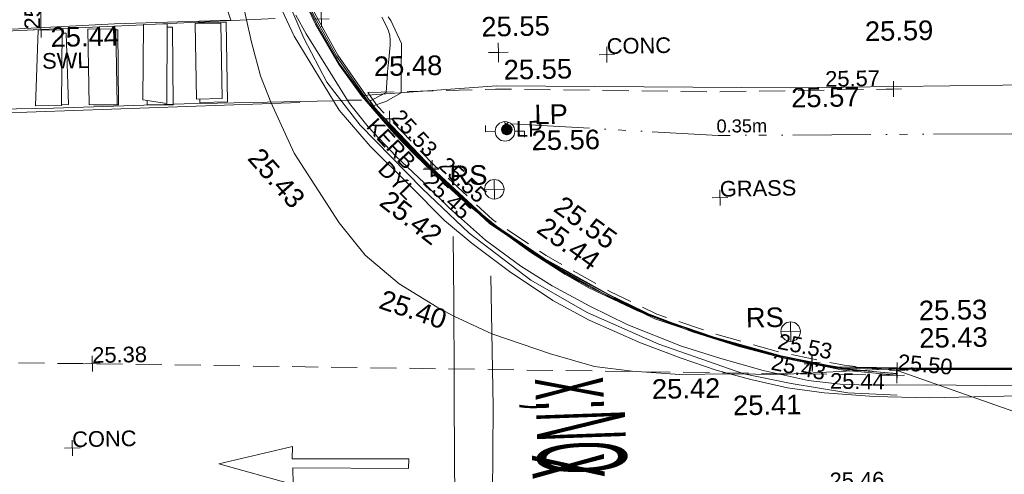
# Model space of a CAD drawing. Header units: millimetres. Extents: x -290717 to 520720, y -88450 to 287762.
# Tile 134 of 256: x -212884 to -194006, y 82152 to 90864. Entities that reach past the tile are written whole.
import ezdxf

# ---------------------------------------------------------------- set-up
doc = ezdxf.new("R2010")
doc.units = ezdxf.units.MM
for name, pattern in [('IMPORT-CENTER _6_', [2000, 1250, -250, 250, -250]), ('IMPORT-DASHED _2_', [750, 500, -250]), ('IMPORT-UG_ELEC_STREET LIGHTING_QLB2 _2_', [2700, 1500, -300, 0, -250, 150, -300, 0, -200])]:
    doc.linetypes.add(name, pattern=pattern)
for name, color, linetype, lineweight, true_color in [('00_TOPO_FOOTPATH', 7, 'Continuous', 9, 0xa50000), ('00_TOPO_FURN_LAMP_POST', 7, 'Continuous', 9, 0x666666), ('00_TOPO_FURN_SIGN', 7, 'Continuous', 9, 0x666666), ('00_TOPO_KERB_BOTTOM', 1, 'Continuous', 9, 0xff0000), ('00_TOPO_KERB_TOP', 7, 'Continuous', 9, 0xa500a5), ('00_TOPO_LEVEL_SPOT', 7, 'Continuous', 9, 0x666666), ('00_TOPO_ROAD_MARKING_ARROWS', 7, 'Continuous', 9, 0x999999), ('00_TOPO_ROAD_MARKING_WHITE_CONTINUOUS', 7, 'Continuous', 9, 0x999999), ('00_TOPO_ROAD_MARKING_WHITE_DASH', 7, 'Continuous', 9, 0x999999), ('00_TOPO_ROAD_MARKING_YELLOW_CONTINUOUS', 40, 'Continuous', 9, 0xffbf00), ('01_DTM_CONTOUR_MNR', 7, 'Continuous', 9, 0xa5a552), ('12333-PUM-2D-U-0001-C01 - Rev2_REVIT IMPORT_dwg', 7, 'Continuous', 9, 0x767676), ('CONTOURS_MINOR', 7, 'Continuous', 9, 0x00a5a5), ('FORM_LINE', 7, 'IMPORT-DASHED _2_', 9, 0x00a500), ('FORM_LINE_LVL', 7, 'Continuous', 9, 0x00a500), ('KERB_BOTTOM', 7, 'Continuous', 9, 0x0000a5), ('KERB_BOTTOM_LVL', 7, 'Continuous', 9, 0x0000a5), ('KERB_BOTTOM_TXT', 7, 'Continuous', 9, 0x0000a5), ('KERB_TOP', 2, 'Continuous', 9, 0xffff00), ('KERB_TOP_LVL', 2, 'Continuous', 9, 0xffff00), ('LAMPPOST', 6, 'Continuous', 9, 0xff00ff), ('LAMPPOST_TXT', 6, 'Continuous', 9, 0xff00ff), ('MARKINGS_DOUBLE_YELLOW', 7, 'Continuous', 9, 0xc0c0c0), ('MARKINGS_DOUBLE_YELLOW_TXT', 7, 'Continuous', 9, 0xc0c0c0), ('MARKINGS_WHITE_LINE', 7, 'Continuous', 9, 0xc0c0c0), ('MARKINGS_WHITE_LINE_TXT', 7, 'Continuous', 9, 0xc0c0c0), ('PUM-ELECTRIC-SL-QLB2', 7, 'IMPORT-UG_ELEC_STREET LIGHTING_QLB2 _2_', 9, 0xff7f7f), ('ROAD_CROWNLINE', 7, 'IMPORT-CENTER _6_', 9, 0xa500a5), ('ROAD_CROWNLINE_LVL', 7, 'Continuous', 9, 0xa500a5)]:
    doc.layers.add(name, color=color, linetype=linetype, lineweight=lineweight, true_color=true_color)
for name, color, linetype, lineweight in [('00_TOPO_PEDASTRIAN', 7, 'Continuous', 9), ('00_TOPO_ROAD_TEXT', 7, 'Continuous', 9), ('00_TOPO_SURFACE', 7, 'Continuous', 9), ('CHANGE_OF_SURFACE', 7, 'IMPORT-DASHED _2_', 9), ('CHANGE_OF_SURFACE_LVL', 7, 'Continuous', 9), ('GEN-TEXT', 7, 'Continuous', 9), ('Text', 7, 'Continuous', 9), ('TEXT_TXT', 7, 'Continuous', 9)]:
    doc.layers.add(name, color=color, linetype=linetype, lineweight=lineweight)
doc.styles.add('Arial_1', font='arial.ttf', dxfattribs={"height": 250})
doc.styles.add('Arial_3', font='arial.ttf', dxfattribs={"height": 300})
doc.styles.add('Swis721 Lt BT_13', font='swissl.ttf', dxfattribs={"width": 0.341864, "height": 1700})
doc.styles.add('Swis721 Lt BT_2', font='swissl.ttf', dxfattribs={"height": 375})
doc.styles.add('Swis721 Lt BT_24', font='swissl.ttf', dxfattribs={"width": 0.371776, "height": 1800})

# ---------------------------------------------------------------- blocks, each defined once
blk = doc.blocks.new('12333-PUM-2D-U-0001-C01 - Rev2_REVIT IMPORT_dwg_MSL_RoadSign_SYM-2077193-Site Location Plan Existing')
at = {"layer": '00_TOPO_FURN_SIGN', "color": 254, "true_color": 0xcccccc}
for p, q in [((-500, 0), (500, 0)), ((0, -500), (0, 500))]:
    blk.add_line(p, q, dxfattribs=at)
blk.add_circle((0, 0), 500, dxfattribs=at)
blk = doc.blocks.new('12333-PUM-2D-U-0001-C01 - Rev2_REVIT IMPORT_dwg_MSL_Lamp_Post_SYM-2077199-Site Location Plan Existing')
at = {"layer": '00_TOPO_FURN_LAMP_POST', "color": 254, "true_color": 0xcccccc, "flags": 128}
for points in [[(-500, 0), (-1000, 0), (-1000, 317)], [(500, 0), (1000, 0), (1000, -317)]]:
    blk.add_lwpolyline(points, dxfattribs=at)
at = {"layer": '00_TOPO_FURN_LAMP_POST', "color": 254, "true_color": 0xcccccc}
blk.add_circle((0, 0), 500, dxfattribs=at)
blk = doc.blocks.new('12333-PUM-2D-U-0001-C01 - Rev2_REVIT IMPORT_dwg_MM-2077200-Site Location Plan Existing')
at = {"layer": '00_TOPO_LEVEL_SPOT', "color": 254, "true_color": 0xcccccc, "flags": 128}
for points in [[(0, -500), (0, 0), (-500, 0)], [(500, 0), (0, 0), (0, 500)]]:
    blk.add_lwpolyline(points, dxfattribs=at)
blk = doc.blocks.new('12333-PUM-2D-U-0001-C01 - Rev2_REVIT IMPORT_dwg_MGS62954_T2_Galway_ITM_3d_Rev1-2077680-Site Location Plan Existing')
at = {"layer": '00_TOPO_FOOTPATH', "color": 254, "true_color": 0xcccccc, "flags": 128}
blk.add_lwpolyline([(533731790, 725642585), (533731866, 725645977), (533731826, 725648250), (533726759, 725648286), (533721646, 725648250), (533715953, 725648383), (533710534, 725648402), (533705457, 725648427), (533699817, 725648562), (533697245, 725648420)], dxfattribs=at)
at = {"layer": '00_TOPO_KERB_BOTTOM', "color": 254, "true_color": 0xcccccc, "flags": 128}
blk.add_lwpolyline([(533696151, 725650262), (533696364, 725649803), (533696802, 725649013), (533697225, 725648405), (533697832, 725647683), (533698233, 725647262), (533698845, 725646651), (533699243, 725646276), (533699753, 725645850), (533700411, 725645361), (533701057, 725644932), (533701505, 725644664), (533702438, 725644200), (533702906, 725644013), (533703489, 725643779), (533704350, 725643490), (533705078, 725643289), (533705711, 725643141), (533706248, 725643037), (533707765, 725642985), (533711853, 725642914)], dxfattribs=at)
at = {"layer": '00_TOPO_KERB_TOP', "color": 254, "true_color": 0xcccccc, "flags": 128}
blk.add_lwpolyline([(533696174, 725650270), (533696385, 725649814), (533696810, 725649034), (533697245, 725648420), (533697376, 725648263), (533697645, 725647944), (533697850, 725647699), (533698250, 725647279), (533698861, 725646669), (533699259, 725646294), (533699768, 725645869), (533700425, 725645381), (533701070, 725644952), (533701516, 725644686), (533702448, 725644223), (533702915, 725644036), (533703498, 725643802), (533704357, 725643513), (533705084, 725643312), (533705716, 725643164), (533706250, 725643061), (533707766, 725643009), (533711854, 725642938)], dxfattribs=at)
at = {"layer": '00_TOPO_PEDASTRIAN', "color": 254, "true_color": 0xcccccc}
for p, q in [((533693027, 725648409), (533693065, 725649857)), ((533693065, 725649857), (533693522, 725649857)), ((533693522, 725649857), (533693484, 725648333)), ((533694056, 725648409), (533694056, 725649857)), ((533694056, 725649857), (533694551, 725649857)), ((533694551, 725649857), (533694551, 725648409)), ((533691046, 725649781), (533690970, 725648333)), ((533691046, 725649781), (533691503, 725649781)), ((533691465, 725648333), (533691503, 725649781)), ((533691998, 725648333), (533691998, 725649781)), ((533691998, 725649781), (533692532, 725649781)), ((533692532, 725649781), (533692532, 725648333)), ((533690970, 725648333), (533691465, 725648333)), ((533691998, 725648333), (533692532, 725648333)), ((533693027, 725648409), (533693484, 725648333)), ((533694056, 725648409), (533694551, 725648409))]:
    blk.add_line(p, q, dxfattribs=at)
at = {"layer": '00_TOPO_ROAD_MARKING_ARROWS', "color": 254, "true_color": 0xcccccc, "flags": 128}
blk.add_lwpolyline([(533698000, 725641260), (533695780, 725641310), (533695780, 725640990), (533694360, 725641410), (533695780, 725641720), (533695770, 725641480), (533698010, 725641440)], close=True, dxfattribs=at)
at = {"layer": '00_TOPO_ROAD_MARKING_WHITE_CONTINUOUS', "color": 254, "true_color": 0xcccccc, "flags": 128}
for points in [[(533693330, 725668390), (533693300, 725666820), (533693270, 725664250), (533693220, 725661720), (533693220, 725660370), (533693250, 725658520), (533693310, 725656940), (533693370, 725655920), (533693470, 725655070), (533693700, 725653750), (533693970, 725652570), (533694270, 725651440), (533694740, 725649910)], [(533687970, 725649740), (533690290, 725649800), (533692510, 725649880), (533694740, 725649910)], [(533697220, 725648330), (533696951, 725648335), (533696686, 725648327), (533693820, 725648320), (533691310, 725648280), (533687420, 725648280)], [(533698930, 725645690), (533698920, 725644450), (533698900, 725642970), (533698880, 725641120), (533698920, 725639720), (533698890, 725637850), (533698890, 725636760)]]:
    blk.add_lwpolyline(points, dxfattribs=at)
at = {"layer": '00_TOPO_ROAD_MARKING_WHITE_DASH', "color": 254, "true_color": 0xcccccc, "flags": 128}
blk.add_lwpolyline([(533699640, 725644920), (533699640, 725642410), (533699600, 725640700), (533699620, 725639060), (533699610, 725637170)], dxfattribs=at)
at = {"layer": '00_TOPO_ROAD_MARKING_YELLOW_CONTINUOUS', "color": 254, "true_color": 0xcccccc, "flags": 128}
for points in [[(533695990, 725649980), (533696180, 725649620), (533696990, 725648270), (533697340, 725647820), (533697860, 725647250), (533698400, 725646720), (533698410, 725646700), (533698870, 725646230), (533699550, 725645610), (533700220, 725645100), (533700810, 725644710), (533701530, 725644310), (533702250, 725643940), (533703270, 725643510), (533704020, 725643260), (533704830, 725643020), (533705690, 725642810), (533706300, 725642730), (533706850, 725642700), (533707960, 725642690), (533709650, 725642640)], [(533710000, 725642450), (533708000, 725642440), (533706950, 725642480), (533705990, 725642570), (533705290, 725642680), (533704590, 725642850), (533703930, 725643040), (533703260, 725643280), (533702490, 725643590), (533701510, 725644040), (533700820, 725644430), (533700000, 725645000), (533699290, 725645550), (533698770, 725646000), (533698120, 725646680), (533697370, 725647450), (533696790, 725648150), (533695950, 725649580), (533695720, 725650090)]]:
    blk.add_lwpolyline(points, dxfattribs=at)
at = {"layer": '00_TOPO_SURFACE', "color": 254, "true_color": 0xcccccc, "flags": 128}
blk.add_lwpolyline([(533688277, 725651521), (533689590, 725651530), (533690812, 725651540), (533692600, 725651510), (533694243, 725651543), (533694700, 725651540), (533694930, 725650460), (533695130, 725649480), (533695290, 725648830), (533695480, 725648324), (533695910, 725647340), (533696750, 725645990), (533697240, 725645360), (533697880, 725644800), (533698600, 725644340), (533698916, 725644160), (533699640, 725643810), (533700760, 725643410), (533701600, 725643150), (533702320, 725643050), (533703230, 725642970), (533704198, 725642963), (533705169, 725642937), (533707170, 725643005)], dxfattribs=at)
at = {"layer": '01_DTM_CONTOUR_MNR', "color": 254, "true_color": 0xcccccc, "flags": 128}
blk.add_lwpolyline([(533709682, 725642961), (533707770, 725643003), (533707556, 725643010), (533706592, 725643041), (533706250, 725643057), (533705792, 725643144), (533705719, 725643158), (533705633, 725643178), (533705080, 725643307), (533704820, 725643374), (533704359, 725643507), (533703845, 725643674), (533703498, 725643796), (533703157, 725643932), (533702915, 725644025), (533702623, 725644141), (533702448, 725644215), (533701903, 725644486), (533701517, 725644686), (533701328, 725644790), (533701068, 725644946), (533700731, 725645165), (533700425, 725645375), (533700075, 725645627), (533699765, 725645865), (533699435, 725646133), (533699255, 725646288), (533699031, 725646495), (533698854, 725646664), (533698516, 725646997), (533698245, 725647275), (533698069, 725647453), (533697844, 725647694), (533697711, 725647842), (533697519, 725648076), (533697420, 725648210), (533697688, 725648298), (533697980, 725648460), (533697988, 725648898), (533698007, 725649407), (533697806, 725649846), (533697760, 725649920)], dxfattribs=at)
at = {"xscale": 0.375, "yscale": 0.375, "zscale": 0.375}
for name, p in [('12333-PUM-2D-U-0001-C01 - Rev2_REVIT IMPORT_dwg_MM-2077200-Site Location Plan Existing', (533699860, 725649200)), ('12333-PUM-2D-U-0001-C01 - Rev2_REVIT IMPORT_dwg_MSL_Lamp_Post_SYM-2077199-Site Location Plan Existing', (533699960, 725647685)), ('12333-PUM-2D-U-0001-C01 - Rev2_REVIT IMPORT_dwg_MSL_RoadSign_SYM-2077193-Site Location Plan Existing', (533699735, 725646579)), ('12333-PUM-2D-U-0001-C01 - Rev2_REVIT IMPORT_dwg_MSL_RoadSign_SYM-2077193-Site Location Plan Existing', (533705369, 725643753))]:
    blk.add_blockref(name, p, dxfattribs=at)
at = {"layer": '00_TOPO_FOOTPATH', "color": 251, "true_color": 0x666666, "char_height": 375, "width": 1495.9, "attachment_point": 1, "line_spacing_factor": 1.005062, "style": 'Swis721 Lt BT_2'}
for s, insert in [('25.55', (533699542, 725649884)), ('25.59', (533706893, 725649670)), ('25.48', (533697469, 725649163)), ('25.57', (533705457, 725648422))]:
    blk.add_mtext(s, dxfattribs=dict(at, insert=insert))
at = {"layer": '00_TOPO_FURN_LAMP_POST', "char_height": 375, "attachment_point": 1, "line_spacing_factor": 1.005062, "style": 'Swis721 Lt BT_2'}
for s, insert, width in [('LP', (533700529, 725648187), 707.59), ('25.56', (533700467, 725647689), 1495.9)]:
    blk.add_mtext(s, dxfattribs=dict(at, insert=insert, width=width))
at = {"layer": '00_TOPO_FURN_SIGN', "char_height": 375, "width": 783.57, "attachment_point": 1, "line_spacing_factor": 1.005062, "style": 'Swis721 Lt BT_2'}
for insert in [(533698881, 725647047), (533704515, 725644221)]:
    blk.add_mtext('RS', dxfattribs=dict(at, insert=insert))
at = {"layer": '00_TOPO_KERB_BOTTOM', "color": 251, "true_color": 0x666666, "insert": (533700733, 725646056), "char_height": 375, "width": 1495.9, "attachment_point": 1, "rotation": 323.1789, "line_spacing_factor": 1.005062, "style": 'Swis721 Lt BT_2'}
blk.add_mtext('25.44', dxfattribs=at)
at = {"layer": '00_TOPO_KERB_BOTTOM', "color": 251, "true_color": 0x666666, "insert": (533707833, 725643773), "char_height": 375, "width": 1495.9, "attachment_point": 1, "line_spacing_factor": 1.005062, "style": 'Swis721 Lt BT_2'}
blk.add_mtext('25.43', dxfattribs=at)
at = {"layer": '00_TOPO_KERB_TOP', "color": 251, "true_color": 0x666666, "insert": (533701064, 725646456), "char_height": 375, "width": 1495.9, "attachment_point": 1, "rotation": 323.1789, "line_spacing_factor": 1.005062, "style": 'Swis721 Lt BT_2'}
blk.add_mtext('25.55', dxfattribs=at)
at = {"layer": '00_TOPO_KERB_TOP', "color": 251, "true_color": 0x666666, "insert": (533707833, 725644301), "char_height": 375, "width": 1495.9, "attachment_point": 1, "line_spacing_factor": 1.005062, "style": 'Swis721 Lt BT_2'}
blk.add_mtext('25.53', dxfattribs=at)
at = {"layer": '00_TOPO_LEVEL_SPOT', "insert": (533699955, 725649053), "char_height": 375, "width": 1495.9, "attachment_point": 1, "line_spacing_factor": 1.005062, "style": 'Swis721 Lt BT_2'}
blk.add_mtext('25.55', dxfattribs=at)
at = {"layer": '00_TOPO_ROAD_MARKING_WHITE_CONTINUOUS', "color": 251, "true_color": 0x666666, "insert": (533691280, 725649831), "char_height": 375, "width": 1495.9, "attachment_point": 1, "line_spacing_factor": 1.005062, "style": 'Swis721 Lt BT_2'}
blk.add_mtext('25.44', dxfattribs=at)
at = {"layer": '00_TOPO_ROAD_MARKING_YELLOW_CONTINUOUS', "color": 251, "true_color": 0x666666, "insert": (533697737, 725646620), "char_height": 375, "width": 1495.9, "attachment_point": 1, "rotation": 321.2972, "line_spacing_factor": 1.005062, "style": 'Swis721 Lt BT_2'}
blk.add_mtext('25.42', dxfattribs=at)
at = {"layer": '00_TOPO_ROAD_MARKING_YELLOW_CONTINUOUS', "color": 251, "true_color": 0x666666, "insert": (533702690, 725642885), "char_height": 375, "width": 1495.9, "attachment_point": 1, "line_spacing_factor": 1.005062, "style": 'Swis721 Lt BT_2'}
blk.add_mtext('25.42', dxfattribs=at)
at = {"layer": '00_TOPO_ROAD_TEXT', "color": 251, "true_color": 0x666666, "attachment_point": 1, "line_spacing_factor": 1.005062}
for s, insert, char_height, width, rotation, style in [('x;NO', (533702151, 725642960), 1700, 2088.21, 271.0429, 'Swis721 Lt BT_13'), ('x;ENTRY', (533702168, 725641495), 1800, 4215.93, 270.6275, 'Swis721 Lt BT_24')]:
    blk.add_mtext(s, dxfattribs=dict(at, insert=insert, char_height=char_height, width=width, rotation=rotation, style=style))
at = {"layer": '00_TOPO_SURFACE', "color": 251, "true_color": 0x666666, "char_height": 375, "width": 1495.9, "attachment_point": 1, "line_spacing_factor": 1.005062, "style": 'Swis721 Lt BT_2'}
for s, insert, rotation in [('25.43', (533695283, 725647489), 310.5248), ('25.40', (533697584, 725644700), 340.4688)]:
    blk.add_mtext(s, dxfattribs=dict(at, insert=insert, rotation=rotation))
at = {"layer": '00_TOPO_SURFACE', "color": 251, "true_color": 0x666666, "insert": (533704239, 725642543), "char_height": 375, "width": 1495.9, "attachment_point": 1, "line_spacing_factor": 1.005062, "style": 'Swis721 Lt BT_2'}
blk.add_mtext('25.41', dxfattribs=at)
blk = doc.blocks.new('12333-PUM-2D-U-0001-C01 - Rev2_REVIT IMPORT_dwg_SPOT-2077769-Site Location Plan Existing')
at = {"layer": 'CHANGE_OF_SURFACE_LVL', "color": 253, "true_color": 0xaaaaaa}
for p, q in [((-500, 0), (500, 0)), ((0, 500), (0, -500))]:
    blk.add_line(p, q, dxfattribs=at)
blk = doc.blocks.new('12333-PUM-2D-U-0001-C01 - Rev2_REVIT IMPORT_dwg_SPOT-2077773-Site Location Plan Existing')
at = {"layer": 'FORM_LINE_LVL', "color": 9, "true_color": 0xaae1aa}
for p, q in [((-500, 0), (500, 0)), ((0, 500), (0, -500))]:
    blk.add_line(p, q, dxfattribs=at)
blk = doc.blocks.new('12333-PUM-2D-U-0001-C01 - Rev2_REVIT IMPORT_dwg_SPOT-2077770-Site Location Plan Existing')
at = {"layer": 'KERB_BOTTOM_LVL', "color": 9, "true_color": 0xaaaae1}
for p, q in [((-500, 0), (500, 0)), ((0, 500), (0, -500))]:
    blk.add_line(p, q, dxfattribs=at)
blk = doc.blocks.new('12333-PUM-2D-U-0001-C01 - Rev2_REVIT IMPORT_dwg_SPOT-2077810-Site Location Plan Existing')
at = {"layer": 'KERB_TOP_LVL', "color": 51, "true_color": 0xffffaa}
for p, q in [((-500, 0), (500, 0)), ((0, 500), (0, -500))]:
    blk.add_line(p, q, dxfattribs=at)
blk = doc.blocks.new('12333-PUM-2D-U-0001-C01 - Rev2_REVIT IMPORT_dwg_MH_CIR2-2077688-Site Location Plan Existing')
at = {"layer": 'LAMPPOST', "color": 211, "true_color": 0xffaaff}
for p, q in [((-499, -33), (33, 499)), ((-496, 60), (-60, 496)), ((-488, -111), (111, 488)), ((-467, -180), (180, 467)), ((-467, 179), (-179, 467)), ((-438, -241), (241, 438)), ((-403, -296), (296, 403)), ((-362, -345), (345, 362)), ((-315, -388), (388, 315)), ((-263, -425), (425, 263)), ((-204, -456), (456, 204)), ((-138, -480), (480, 138)), ((-64, -496), (496, 64)), ((22, -500), (500, -22)), ((128, -483), (483, -128)), ((305, -396), (396, -305))]:
    blk.add_line(p, q, dxfattribs=at)
at = {"layer": 'LAMPPOST', "color": 211, "true_color": 0xffaaff, "flags": 128}
blk.add_lwpolyline([(475, -154), (500, 0), (475, 154), (404, 293), (293, 404), (154, 475), (0, 500), (-154, 475), (-293, 404), (-404, 293), (-475, 154), (-500, 0), (-475, -154), (-404, -293), (-293, -404), (-154, -475), (0, -500), (154, -475), (293, -404), (404, -293)], close=True, dxfattribs=at)
blk = doc.blocks.new('12333-PUM-2D-U-0001-C01 - Rev2_REVIT IMPORT_dwg_SPOT-2077774-Site Location Plan Existing')
at = {"layer": 'ROAD_CROWNLINE_LVL', "color": 254, "true_color": 0xe1aae1}
for p, q in [((-500, 0), (500, 0)), ((0, 500), (0, -500))]:
    blk.add_line(p, q, dxfattribs=at)
blk = doc.blocks.new('12333-PUM-2D-U-0001-C01 - Rev2_REVIT IMPORT_dwg_SPOT-2077713-Site Location Plan Existing')
at = {"layer": 'Text', "color": 253, "true_color": 0xaaaaaa}
for p, q in [((-500, 0), (500, 0)), ((0, 500), (0, -500))]:
    blk.add_line(p, q, dxfattribs=at)
blk = doc.blocks.new('12333-PUM-2D-U-0001-C01 - Rev2_REVIT IMPORT_dwg-1620468-Site Location Plan Existing')
at = {"layer": 'CHANGE_OF_SURFACE', "color": 253, "true_color": 0xaaaaaa, "flags": 128}
for points in [[(56266, 32620), (58713, 32644), (62905, 32520), (66342, 32511)], [(56266, 32620), (56443, 32358), (56902, 31863), (57517, 31199), (58611, 30146), (59625, 29437), (60847, 28724), (61728, 28279), (62840, 27881), (64114, 27498), (65301, 27236), (66318, 27120)]]:
    blk.add_lwpolyline(points, dxfattribs=at)
at = {"layer": 'CONTOURS_MINOR', "color": 254, "true_color": 0xaae1e1, "flags": 128}
blk.add_lwpolyline([(69948, 25769), (66318, 27119), (66308, 27059), (65288, 27165), (65113, 27202), (65026, 27221), (64938, 27240), (64851, 27260), (64764, 27280), (64096, 27435), (63475, 27615), (63365, 27647), (63255, 27679), (63145, 27712), (63035, 27746), (62816, 27813), (62394, 27961), (62278, 28001), (62163, 28043), (62048, 28084), (61933, 28127), (61703, 28212), (61339, 28392), (61251, 28436), (61163, 28480), (61075, 28525), (60988, 28571), (60814, 28663), (60403, 28897), (60266, 28975), (60129, 29054), (59993, 29133), (59857, 29213), (59585, 29373), (59271, 29586), (59151, 29668), (59032, 29751), (58914, 29835), (58797, 29920), (58562, 30091), (58217, 30417), (58089, 30537), (57963, 30659), (57837, 30781), (57712, 30904), (57463, 31152), (57290, 31334), (57204, 31425), (57118, 31517), (57033, 31609), (56948, 31702), (56849, 31811), (56781, 31886), (56713, 31961), (56646, 32037), (56578, 32113), (56396, 32318), (56298, 32469), (56331, 32474), (56358, 32489), (56618, 32619), (56631, 32808), (56639, 32902), (56647, 32996), (56657, 33090), (56668, 33184), (56708, 33522), (56711, 33617), (56703, 33709), (56679, 33799), (56644, 33887), (56558, 34059)], dxfattribs=at)
at = {"layer": 'FORM_LINE', "color": 9, "true_color": 0xaae1aa, "flags": 128}
blk.add_lwpolyline([(39727, 27829), (50893, 27517), (66307, 27026)], dxfattribs=at)
at = {"layer": 'GEN-TEXT', "color": 253, "true_color": 0xaaaaaa, "flags": 128}
for points in [[(58945, 32002), (58875, 31931)], [(58875, 32002), (58945, 31931)]]:
    blk.add_lwpolyline(points, close=True, dxfattribs=at)
at = {"layer": 'KERB_BOTTOM', "color": 9, "true_color": 0xaaaae1, "flags": 128}
blk.add_lwpolyline([(54557, 38991), (54571, 37787), (54585, 37078), (54640, 36453), (54742, 35855), (54989, 34810), (55243, 34140), (55672, 33329), (56369, 32299), (57450, 31132), (58551, 30073), (59574, 29357), (60802, 28641), (61691, 28192), (62810, 27791), (64090, 27407), (65285, 27142), (66307, 27026)], dxfattribs=at)
at = {"layer": 'KERB_TOP', "color": 51, "true_color": 0xffffaa, "flags": 128}
blk.add_lwpolyline([(54557, 38991), (54589, 38991), (54602, 37788), (54616, 37080), (54671, 36457), (54773, 35861), (55019, 34819), (55271, 34153), (55699, 33346), (56393, 32319), (56856, 31820), (57472, 31154), (58571, 30097), (59590, 29384), (60816, 28669), (61703, 28220), (62820, 27821), (64098, 27437), (65290, 27173), (66311, 27057)], dxfattribs=at)
at = {"layer": 'MARKINGS_DOUBLE_YELLOW', "color": 254, "true_color": 0xeaeaea, "flags": 128}
blk.add_lwpolyline([(54195, 38013), (54204, 36974), (54337, 35962), (54648, 34683), (55056, 33688), (55483, 32836), (56104, 32001), (57277, 30758), (58156, 29896), (59328, 28973), (60394, 28334), (61761, 27703), (63377, 27108), (64283, 26904), (65367, 26708), (66308, 26646)], dxfattribs=at)
at = {"layer": 'MARKINGS_WHITE_LINE', "color": 254, "true_color": 0xeaeaea}
for p, q in [((47062, 33850), (51985, 33996)), ((52220, 34002), (54515, 34070)), ((53041, 34017), (53041, 34002)), ((54959, 32454), (45847, 32294))]:
    blk.add_line(p, q, dxfattribs=at)
at = {"layer": 'MARKINGS_WHITE_LINE', "color": 254, "true_color": 0xeaeaea, "flags": 128}
for points in [[(53041, 32555), (53041, 32490), (53573, 32490), (53573, 34017), (53041, 34017)], [(50386, 32488), (50519, 32490), (50501, 33863), (50422, 33862)], [(50998, 32478), (51478, 32472), (51495, 33904), (51452, 33905)], [(52029, 32541), (52028, 32460), (52526, 32454), (52543, 33940), (52441, 33941)]]:
    blk.add_lwpolyline(points, dxfattribs=at)
at = {"layer": 'PUM-ELECTRIC-SL-QLB2', "color": 254, "true_color": 0xffd4d4, "flags": 128}
blk.add_lwpolyline([(59005, 31971), (62965, 31682), (71363, 31586), (76450, 31586), (82017, 31615), (87942, 31476), (94896, 31489), (101140, 31423), (108266, 31421), (114930, 31283), (120436, 31434), (126275, 31402), (130992, 31109), (136316, 31436), (141925, 31487), (145852, 31022)], dxfattribs=at)
blk.add_lwpolyline([(59005, 31971), (62965, 31682), (71363, 31586), (76450, 31586), (82017, 31615), (87942, 31476), (94896, 31489), (101140, 31423), (108266, 31421), (114930, 31283), (120436, 31434), (126275, 31402), (130992, 31109), (136316, 31436), (141925, 31487), (145852, 31022)], dxfattribs=at)
at = {"layer": 'ROAD_CROWNLINE', "color": 254, "true_color": 0xe1aae1, "flags": 128}
blk.add_lwpolyline([(50017, 33937), (50181, 42277), (50538, 49563), (50767, 65954), (50960, 79732), (51224, 96758), (51752, 113780)], dxfattribs=at)
blk.add_blockref('12333-PUM-2D-U-0001-C01 - Rev2_REVIT IMPORT_dwg_MGS62954_T2_Galway_ITM_3d_Rev1-2077680-Site Location Plan Existing', (-533641080, -725615854))
for name, p, xscale, yscale, zscale in [('12333-PUM-2D-U-0001-C01 - Rev2_REVIT IMPORT_dwg_SPOT-2077769-Site Location Plan Existing', (55399, 34046), 0.3, 0.3, 0.3), ('12333-PUM-2D-U-0001-C01 - Rev2_REVIT IMPORT_dwg_SPOT-2077774-Site Location Plan Existing', (50017, 33937), 0.3, 0.3, 0.3), ('12333-PUM-2D-U-0001-C01 - Rev2_REVIT IMPORT_dwg_SPOT-2077713-Site Location Plan Existing', (60858, 33265), 0.3, 0.3, 0.3), ('12333-PUM-2D-U-0001-C01 - Rev2_REVIT IMPORT_dwg_SPOT-2077769-Site Location Plan Existing', (66342, 32511), 0.3, 0.3, 0.3), ('12333-PUM-2D-U-0001-C01 - Rev2_REVIT IMPORT_dwg_SPOT-2077769-Site Location Plan Existing', (56673, 32111), 0.3, 0.3, 0.3), ('12333-PUM-2D-U-0001-C01 - Rev2_REVIT IMPORT_dwg_MH_CIR2-2077688-Site Location Plan Existing', (58915, 31866), 0.2, 0.2, 0.2), ('12333-PUM-2D-U-0001-C01 - Rev2_REVIT IMPORT_dwg_SPOT-2077770-Site Location Plan Existing', (57450, 31132), 0.3, 0.3, 0.3), ('12333-PUM-2D-U-0001-C01 - Rev2_REVIT IMPORT_dwg_SPOT-2077810-Site Location Plan Existing', (57472, 31154), 0.3, 0.3, 0.3), ('12333-PUM-2D-U-0001-C01 - Rev2_REVIT IMPORT_dwg_SPOT-2077713-Site Location Plan Existing', (62978, 30492), 0.3, 0.3, 0.3), ('12333-PUM-2D-U-0001-C01 - Rev2_REVIT IMPORT_dwg_SPOT-2077773-Site Location Plan Existing', (50893, 27517), 0.3, 0.3, 0.3), ('12333-PUM-2D-U-0001-C01 - Rev2_REVIT IMPORT_dwg_SPOT-2077770-Site Location Plan Existing', (64688, 27275), 0.3, 0.3, 0.3), ('12333-PUM-2D-U-0001-C01 - Rev2_REVIT IMPORT_dwg_SPOT-2077810-Site Location Plan Existing', (64694, 27305), 0.3, 0.3, 0.3), ('12333-PUM-2D-U-0001-C01 - Rev2_REVIT IMPORT_dwg_SPOT-2077769-Site Location Plan Existing', (66318, 27120), 0.3, 0.3, 0.3), ('12333-PUM-2D-U-0001-C01 - Rev2_REVIT IMPORT_dwg_SPOT-2077773-Site Location Plan Existing', (66307, 27026), 0.3, 0.3, 0.3), ('12333-PUM-2D-U-0001-C01 - Rev2_REVIT IMPORT_dwg_SPOT-2077713-Site Location Plan Existing', (50479, 25910), 0.3, 0.3, 0.3)]:
    blk.add_blockref(name, p, dxfattribs=dict(xscale=xscale, yscale=yscale, zscale=zscale))
at = {"layer": 'CHANGE_OF_SURFACE_LVL', "insert": (65036, 32878), "char_height": 300, "width": 1256.11, "attachment_point": 1, "line_spacing_factor": 0.941778, "style": 'Arial_3'}
blk.add_mtext('25.57', dxfattribs=at)
at = {"layer": 'CHANGE_OF_SURFACE_LVL', "char_height": 300, "width": 1256.11, "attachment_point": 1, "line_spacing_factor": 0.941778, "style": 'Arial_3'}
for s, insert, rotation in [('25.53', (56907, 32320), 311.802), ('25.50', (66354, 27433), 353.5189)]:
    blk.add_mtext(s, dxfattribs=dict(at, insert=insert, rotation=rotation))
at = {"layer": 'FORM_LINE_LVL', "insert": (50893, 27832), "char_height": 300, "width": 1256.11, "attachment_point": 1, "line_spacing_factor": 0.941778, "style": 'Arial_3'}
blk.add_mtext('25.38', dxfattribs=at)
at = {"layer": 'FORM_LINE_LVL', "insert": (65033, 27093), "char_height": 300, "width": 1256.11, "attachment_point": 1, "rotation": 358.1771, "line_spacing_factor": 0.941778, "style": 'Arial_3'}
blk.add_mtext('25.44', dxfattribs=at)
at = {"layer": 'KERB_BOTTOM_LVL', "char_height": 300, "width": 1256.11, "attachment_point": 1, "line_spacing_factor": 0.941778, "style": 'Arial_3'}
for s, insert, rotation in [('25.45', (57480, 31079), 316.098), ('25.43', (63949, 27474), 347.5399)]:
    blk.add_mtext(s, dxfattribs=dict(at, insert=insert, rotation=rotation))
at = {"layer": 'KERB_BOTTOM_TXT', "insert": (56429, 32160), "char_height": 300, "width": 1362.62, "attachment_point": 1, "rotation": 311.802, "line_spacing_factor": 0.941778, "style": 'Arial_3'}
blk.add_mtext('KERB', dxfattribs=at)
at = {"layer": 'KERB_TOP_LVL', "char_height": 300, "width": 1256.11, "attachment_point": 1, "line_spacing_factor": 0.941778, "style": 'Arial_3'}
for s, insert, rotation in [('25.55', (57783, 31388), 316.098), ('25.53', (64082, 27872), 347.5399)]:
    blk.add_mtext(s, dxfattribs=dict(at, insert=insert, rotation=rotation))
at = {"layer": 'LAMPPOST_TXT', "insert": (59090, 32024), "char_height": 300, "width": 613.36, "attachment_point": 1, "line_spacing_factor": 0.941778, "style": 'Arial_3'}
blk.add_mtext('LP', dxfattribs=at)
at = {"layer": 'MARKINGS_DOUBLE_YELLOW_TXT', "insert": (56628, 31332), "char_height": 300, "width": 965.96, "attachment_point": 1, "rotation": 313.3153, "line_spacing_factor": 0.941778, "style": 'Arial_3'}
blk.add_mtext('DYL', dxfattribs=at)
at = {"layer": 'MARKINGS_WHITE_LINE_TXT', "insert": (50030, 33485), "char_height": 300, "width": 1083.49, "attachment_point": 1, "line_spacing_factor": 0.941778, "style": 'Arial_3'}
blk.add_mtext('SWL', dxfattribs=at)
at = {"layer": 'PUM-ELECTRIC-SL-QLB2', "insert": (63423, 31983), "char_height": 250, "width": 1160.03, "attachment_point": 2, "rotation": 359.3451, "line_spacing_factor": 0.941778, "style": 'Arial_1'}
blk.add_mtext('0.35m', dxfattribs=at)
blk.add_mtext('0.35m', dxfattribs=at)
at = {"layer": 'ROAD_CROWNLINE_LVL', "insert": (49702, 33944), "char_height": 300, "width": 1256.11, "attachment_point": 1, "rotation": 88.8738, "line_spacing_factor": 0.941778, "style": 'Arial_3'}
blk.add_mtext('25.42', dxfattribs=at)
at = {"layer": 'ROAD_CROWNLINE_LVL', "insert": (64987, 25183), "char_height": 300, "width": 1256.11, "attachment_point": 1, "line_spacing_factor": 0.941778, "style": 'Arial_3'}
blk.add_mtext('25.46', dxfattribs=at)
at = {"layer": 'TEXT_TXT', "char_height": 300, "attachment_point": 1, "line_spacing_factor": 0.941778, "style": 'Arial_3'}
for s, insert, width in [('CONC', (60858, 33580), 1469.14), ('GRASS', (62978, 30807), 1751.95), ('CONC', (50479, 26225), 1469.14)]:
    blk.add_mtext(s, dxfattribs=dict(at, insert=insert, width=width))

msp = doc.modelspace()

# ---------------------------------------------------------------- block references
at = {"layer": '12333-PUM-2D-U-0001-C01 - Rev2_REVIT IMPORT_dwg', "color": 254, "linetype": 'IMPORT-UG_ELEC_STREET LIGHTING_QLB2 _2_', "true_color": 0xffd4d4, "rotation": 0.9999999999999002}
msp.add_blockref('12333-PUM-2D-U-0001-C01 - Rev2_REVIT IMPORT_dwg-1620468-Site Location Plan Existing', (-261895, 55870), dxfattribs=at)

doc.saveas('drawing.dxf')
